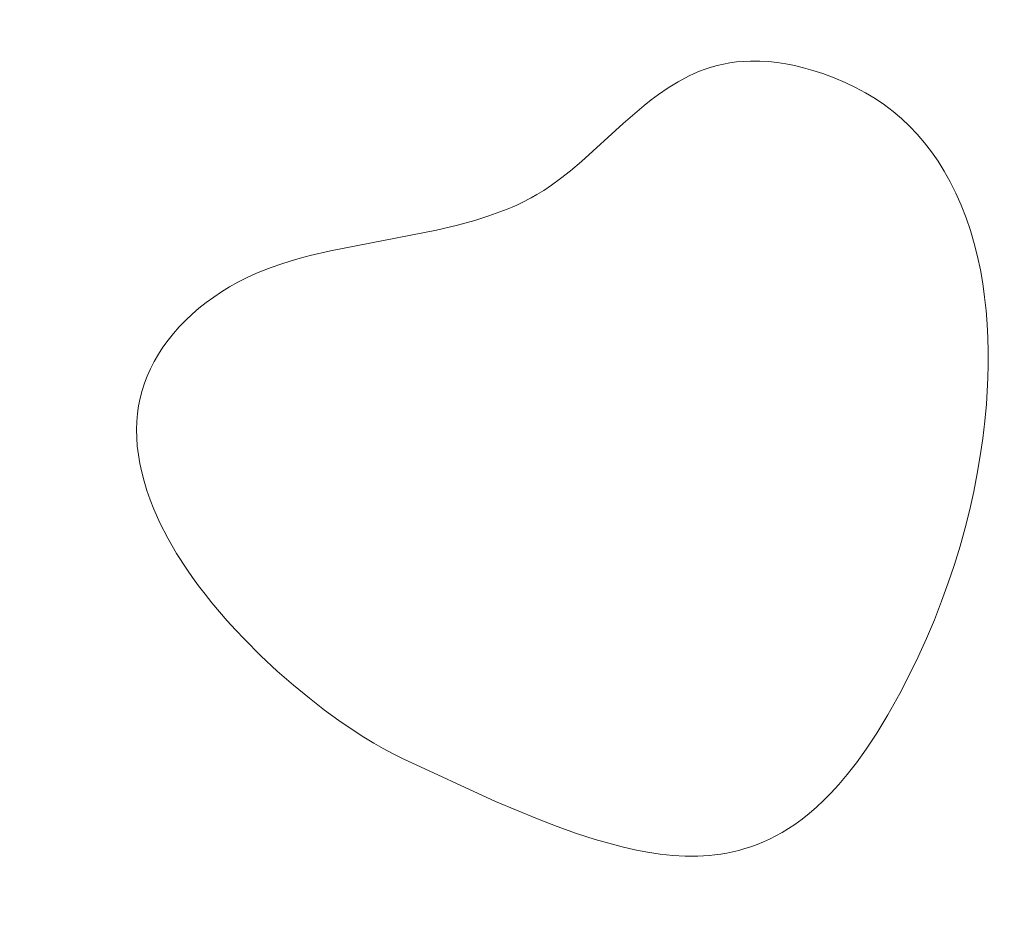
# Model space of a CAD drawing. Header units: millimetres. Extents: x -159 to 180, y -161 to 116.
# Tile 66 of 256: x -127.79 to -118.89, y -52.6 to -44.44. Entities that reach past the tile are written whole.
import ezdxf

# ---------------------------------------------------------------- set-up
doc = ezdxf.new("R2010")
doc.units = ezdxf.units.MM
doc.header["$MEASUREMENT"] = 0
doc.layers.add('Layer 1', color=7, linetype='Continuous')

msp = doc.modelspace()

# ---------------------------------------------------------------- linework, layer by layer
at = {"layer": 'Layer 1', "color": 18, "lineweight": 9}
for points, knots in [([(-158.5852, -104.074), (-158.5852, -104.074), (179.5952, -104.074), (179.5952, -104.074), (179.5952, -104.074), (179.5952, -104.074), (179.5952, 115.719), (179.5952, 115.719), (179.5952, 115.719), (179.5952, 115.719), (-158.5852, 115.719), (-158.5852, 115.719), (-158.5852, 115.719), (-158.5852, 115.719), (-158.5852, -104.074), (-158.5852, -104.074)], [0, 0, 0, 0, 0.2, 0.2, 0.2, 0.2, 0.4, 0.4, 0.4, 0.4, 0.6, 0.6, 0.6, 0.6, 1, 1, 1, 1]), ([(-53.2564, -7.5691), (-53.2564, -7.5691), (-53.2564, 0.2004), (-53.2564, 0.2004), (-53.2564, 0.2004), (-53.2564, 0.2004), (-58.1523, 0.2004), (-58.1523, 0.2004), (-58.1523, 0.2004), (-58.1523, 0.2004), (-58.1523, -2.7996), (-58.1523, -2.7996), (-58.1523, -2.7996), (-58.1523, -2.7996), (-65.8577, -2.7996), (-65.8577, -2.7996), (-65.8577, -2.7996), (-65.8577, -2.7996), (-65.8577, 0.2004), (-65.8577, 0.2004), (-65.8577, 0.2004), (-65.8577, 0.2004), (-73.8173, 0.2004), (-73.8173, 0.2004), (-73.8173, 0.2004), (-73.8173, 0.2004), (-73.8173, -2.7996), (-73.8173, -2.7996), (-73.8173, -2.7996), (-73.8173, -2.7996), (-81.5226, -2.7996), (-81.5226, -2.7996), (-81.5226, -2.7996), (-81.5226, -2.7996), (-81.5226, 0.2004), (-81.5226, 0.2004), (-81.5226, 0.2004), (-81.5226, 0.2004), (-89.4822, 0.2004), (-89.4822, 0.2004), (-89.4822, 0.2004), (-89.4822, 0.2004), (-89.4822, -2.7996), (-89.4822, -2.7996), (-89.4822, -2.7996), (-89.4822, -2.7996), (-97.1875, -2.7996), (-97.1875, -2.7996), (-97.1875, -2.7996), (-97.1875, -2.7996), (-97.1875, 0.2004), (-97.1875, 0.2004), (-97.1875, 0.2004), (-97.1875, 0.2004), (-105.1471, 0.2004), (-105.1471, 0.2004), (-105.1471, 0.2004), (-105.1471, 0.2004), (-105.1471, -2.7996), (-105.1471, -2.7996), (-105.1471, -2.7996), (-105.1471, -2.7996), (-112.8524, -2.7996), (-112.8524, -2.7996), (-112.8524, -2.7996), (-112.8524, -2.7996), (-112.8524, 0.2004), (-112.8524, 0.2004), (-112.8524, 0.2004), (-112.8524, 0.2004), (-120.812, 0.2004), (-120.812, 0.2004), (-120.812, 0.2004), (-120.812, 0.2004), (-120.812, -2.7996), (-120.812, -2.7996), (-120.812, -2.7996), (-120.812, -2.7996), (-128.5173, -2.7996), (-128.5173, -2.7996), (-128.5173, -2.7996), (-128.5173, -2.7996), (-128.5173, 0.2004), (-128.5173, 0.2004), (-128.5173, 0.2004), (-128.5173, 0.2004), (-136.4769, 0.2004), (-136.4769, 0.2004), (-136.4769, 0.2004), (-136.4769, 0.2004), (-136.4769, -2.7996), (-136.4769, -2.7996), (-136.4769, -2.7996), (-136.4769, -2.7996), (-144.1823, -2.7996), (-144.1823, -2.7996), (-144.1823, -2.7996), (-144.1823, -2.7996), (-144.1823, 0.2004), (-144.1823, 0.2004), (-144.1823, 0.2004), (-144.1823, 0.2004), (-152.0784, 0.2004), (-152.0784, 0.2004), (-152.0784, 0.2004), (-152.0784, 0.2004), (-152.0784, -7.6961), (-152.0784, -7.6961), (-152.0784, -7.6961), (-152.0784, -7.6961), (-149.0784, -7.6961), (-149.0784, -7.6961), (-149.0784, -7.6961), (-149.0784, -7.6961), (-149.0784, -15.4011), (-149.0784, -15.4011), (-149.0784, -15.4011), (-149.0784, -15.4011), (-152.0784, -15.4011), (-152.0784, -15.4011), (-152.0784, -15.4011), (-152.0784, -15.4011), (-152.0784, -23.3611), (-152.0784, -23.3611), (-152.0784, -23.3611), (-152.0784, -23.3611), (-149.0784, -23.3611), (-149.0784, -23.3611), (-149.0784, -23.3611), (-149.0784, -23.3611), (-149.0784, -31.0662), (-149.0784, -31.0662), (-149.0784, -31.0662), (-149.0784, -31.0662), (-152.0784, -31.0662), (-152.0784, -31.0662), (-152.0784, -31.0662), (-152.0784, -31.0662), (-152.0784, -39.0261), (-152.0784, -39.0261), (-152.0784, -39.0261), (-152.0784, -39.0261), (-149.0784, -39.0261), (-149.0784, -39.0261), (-149.0784, -39.0261), (-149.0784, -39.0261), (-149.0784, -46.7312), (-149.0784, -46.7312), (-149.0784, -46.7312), (-149.0784, -46.7312), (-152.0784, -46.7312), (-152.0784, -46.7312), (-152.0784, -46.7312), (-152.0784, -46.7312), (-152.0784, -54.6912), (-152.0784, -54.6912), (-152.0784, -54.6912), (-152.0784, -54.6912), (-149.0784, -54.6912), (-149.0784, -54.6912), (-149.0784, -54.6912), (-149.0784, -54.6912), (-149.0784, -62.3963), (-149.0784, -62.3963), (-149.0784, -62.3963), (-149.0784, -62.3963), (-152.0784, -62.3963), (-152.0784, -62.3963), (-152.0784, -62.3963), (-152.0784, -62.3963), (-152.0784, -70.3552), (-152.0784, -70.3552), (-152.0784, -70.3552), (-152.0784, -70.3552), (-149.0784, -70.3552), (-149.0784, -70.3552), (-149.0784, -70.3552), (-149.0784, -70.3552), (-149.0784, -78.0613), (-149.0784, -78.0613), (-149.0784, -78.0613), (-149.0784, -78.0613), (-152.0784, -78.0613), (-152.0784, -78.0613), (-152.0784, -78.0613), (-152.0784, -78.0613), (-152.0784, -86.0203), (-152.0784, -86.0203), (-152.0784, -86.0203), (-152.0784, -86.0203), (-149.0784, -86.0203), (-149.0784, -86.0203), (-149.0784, -86.0203), (-149.0784, -86.0203), (-149.0784, -93.7263), (-149.0784, -93.7263), (-149.0784, -93.7263), (-149.0784, -93.7263), (-152.0784, -93.7263), (-152.0784, -93.7263), (-152.0784, -93.7263), (-152.0784, -93.7263), (-152.0784, -101.6218), (-152.0784, -101.6218), (-152.0784, -101.6218), (-152.0784, -101.6218), (-144.1823, -101.6218), (-144.1823, -101.6218), (-144.1823, -101.6218), (-144.1823, -101.6218), (-144.1823, -98.6218), (-144.1823, -98.6218), (-144.1823, -98.6218), (-144.1823, -98.6218), (-136.4769, -98.6218), (-136.4769, -98.6218), (-136.4769, -98.6218), (-136.4769, -98.6218), (-136.4769, -101.6218), (-136.4769, -101.6218), (-136.4769, -101.6218), (-136.4769, -101.6218), (-128.5173, -101.6218), (-128.5173, -101.6218), (-128.5173, -101.6218), (-128.5173, -101.6218), (-128.5173, -98.6218), (-128.5173, -98.6218), (-128.5173, -98.6218), (-128.5173, -98.6218), (-120.812, -98.6218), (-120.812, -98.6218), (-120.812, -98.6218), (-120.812, -98.6218), (-120.812, -101.6218), (-120.812, -101.6218), (-120.812, -101.6218), (-120.812, -101.6218), (-112.8524, -101.6218), (-112.8524, -101.6218), (-112.8524, -101.6218), (-112.8524, -101.6218), (-112.8524, -98.6218), (-112.8524, -98.6218), (-112.8524, -98.6218), (-112.8524, -98.6218), (-105.1471, -98.6218), (-105.1471, -98.6218), (-105.1471, -98.6218), (-105.1471, -98.6218), (-105.1471, -101.6218), (-105.1471, -101.6218), (-105.1471, -101.6218), (-105.1471, -101.6218), (-97.1875, -101.6218), (-97.1875, -101.6218), (-97.1875, -101.6218), (-97.1875, -101.6218), (-97.1875, -98.6218), (-97.1875, -98.6218), (-97.1875, -98.6218), (-97.1875, -98.6218), (-89.4822, -98.6218), (-89.4822, -98.6218), (-89.4822, -98.6218), (-89.4822, -98.6218), (-89.4822, -101.6218), (-89.4822, -101.6218), (-89.4822, -101.6218), (-89.4822, -101.6218), (-81.5226, -101.6218), (-81.5226, -101.6218), (-81.5226, -101.6218), (-81.5226, -101.6218), (-81.5226, -98.6218), (-81.5226, -98.6218), (-81.5226, -98.6218), (-81.5226, -98.6218), (-73.8173, -98.6218), (-73.8173, -98.6218), (-73.8173, -98.6218), (-73.8173, -98.6218), (-73.8173, -101.6218), (-73.8173, -101.6218), (-73.8173, -101.6218), (-73.8173, -101.6218), (-65.8577, -101.6218), (-65.8577, -101.6218), (-65.8577, -101.6218), (-65.8577, -101.6218), (-65.8577, -98.6218), (-65.8577, -98.6218), (-65.8577, -98.6218), (-65.8577, -98.6218), (-58.1523, -98.6218), (-58.1523, -98.6218), (-58.1523, -98.6218), (-58.1523, -98.6218), (-58.1523, -101.6218), (-58.1523, -101.6218), (-58.1523, -101.6218), (-58.1523, -101.6218), (-53.2564, -101.6218), (-53.2564, -101.6218), (-53.2564, -101.6218), (-53.2564, -101.6218), (-53.2564, -93.8533), (-53.2564, -93.8533), (-53.2564, -93.8533), (-53.2564, -93.8533), (-50.2564, -93.8533), (-50.2564, -93.8533), (-50.2564, -93.8533), (-50.2564, -93.8533), (-50.2564, -85.8933), (-50.2564, -85.8933), (-50.2564, -85.8933), (-50.2564, -85.8933), (-53.2564, -85.8933), (-53.2564, -85.8933), (-53.2564, -85.8933), (-53.2564, -85.8933), (-53.2564, -78.1882), (-53.2564, -78.1882), (-53.2564, -78.1882), (-53.2564, -78.1882), (-50.2564, -78.1882), (-50.2564, -78.1882), (-50.2564, -78.1882), (-50.2564, -78.1882), (-50.2564, -70.2283), (-50.2564, -70.2283), (-50.2564, -70.2283), (-50.2564, -70.2283), (-53.2564, -70.2283), (-53.2564, -70.2283), (-53.2564, -70.2283), (-53.2564, -70.2283), (-53.2564, -62.5232), (-53.2564, -62.5232), (-53.2564, -62.5232), (-53.2564, -62.5232), (-50.2564, -62.5232), (-50.2564, -62.5232), (-50.2564, -62.5232), (-50.2564, -62.5232), (-50.2564, -54.5632), (-50.2564, -54.5632), (-50.2564, -54.5632), (-50.2564, -54.5632), (-53.2564, -54.5632), (-53.2564, -54.5632), (-53.2564, -54.5632), (-53.2564, -54.5632), (-53.2564, -46.8582), (-53.2564, -46.8582), (-53.2564, -46.8582), (-53.2564, -46.8582), (-50.2564, -46.8582), (-50.2564, -46.8582), (-50.2564, -46.8582), (-50.2564, -46.8582), (-50.2564, -38.8982), (-50.2564, -38.8982), (-50.2564, -38.8982), (-50.2564, -38.8982), (-53.2564, -38.8982), (-53.2564, -38.8982), (-53.2564, -38.8982), (-53.2564, -38.8982), (-53.2564, -31.1931), (-53.2564, -31.1931), (-53.2564, -31.1931), (-53.2564, -31.1931), (-50.2564, -31.1931), (-50.2564, -31.1931), (-50.2564, -31.1931), (-50.2564, -31.1931), (-50.2564, -23.2341), (-50.2564, -23.2341), (-50.2564, -23.2341), (-50.2564, -23.2341), (-53.2564, -23.2341), (-53.2564, -23.2341), (-53.2564, -23.2341), (-53.2564, -23.2341), (-53.2564, -15.5281), (-53.2564, -15.5281), (-53.2564, -15.5281), (-53.2564, -15.5281), (-50.2564, -15.5281), (-50.2564, -15.5281), (-50.2564, -15.5281), (-50.2564, -15.5281), (-50.2564, -7.5691), (-50.2564, -7.5691), (-50.2564, -7.5691), (-50.2564, -7.5691), (-53.2564, -7.5691), (-53.2564, -7.5691)], [0, 0, 0, 0, 0.009901, 0.009901, 0.009901, 0.009901, 0.019802, 0.019802, 0.019802, 0.019802, 0.029703, 0.029703, 0.029703, 0.029703, 0.039604, 0.039604, 0.039604, 0.039604, 0.049505, 0.049505, 0.049505, 0.049505, 0.059406, 0.059406, 0.059406, 0.059406, 0.069307, 0.069307, 0.069307, 0.069307, 0.079208, 0.079208, 0.079208, 0.079208, 0.089109, 0.089109, 0.089109, 0.089109, 0.09901, 0.09901, 0.09901, 0.09901, 0.108911, 0.108911, 0.108911, 0.108911, 0.118812, 0.118812, 0.118812, 0.118812, 0.128713, 0.128713, 0.128713, 0.128713, 0.138614, 0.138614, 0.138614, 0.138614, 0.148515, 0.148515, 0.148515, 0.148515, 0.158416, 0.158416, 0.158416, 0.158416, 0.168317, 0.168317, 0.168317, 0.168317, 0.178218, 0.178218, 0.178218, 0.178218, 0.188119, 0.188119, 0.188119, 0.188119, 0.19802, 0.19802, 0.19802, 0.19802, 0.207921, 0.207921, 0.207921, 0.207921, 0.217822, 0.217822, 0.217822, 0.217822, 0.227723, 0.227723, 0.227723, 0.227723, 0.237624, 0.237624, 0.237624, 0.237624, 0.247525, 0.247525, 0.247525, 0.247525, 0.257426, 0.257426, 0.257426, 0.257426, 0.267327, 0.267327, 0.267327, 0.267327, 0.277228, 0.277228, 0.277228, 0.277228, 0.287129, 0.287129, 0.287129, 0.287129, 0.29703, 0.29703, 0.29703, 0.29703, 0.306931, 0.306931, 0.306931, 0.306931, 0.316832, 0.316832, 0.316832, 0.316832, 0.326733, 0.326733, 0.326733, 0.326733, 0.336634, 0.336634, 0.336634, 0.336634, 0.346535, 0.346535, 0.346535, 0.346535, 0.356436, 0.356436, 0.356436, 0.356436, 0.366337, 0.366337, 0.366337, 0.366337, 0.376238, 0.376238, 0.376238, 0.376238, 0.386139, 0.386139, 0.386139, 0.386139, 0.39604, 0.39604, 0.39604, 0.39604, 0.405941, 0.405941, 0.405941, 0.405941, 0.415842, 0.415842, 0.415842, 0.415842, 0.425743, 0.425743, 0.425743, 0.425743, 0.435644, 0.435644, 0.435644, 0.435644, 0.445545, 0.445545, 0.445545, 0.445545, 0.455446, 0.455446, 0.455446, 0.455446, 0.465347, 0.465347, 0.465347, 0.465347, 0.475248, 0.475248, 0.475248, 0.475248, 0.485149, 0.485149, 0.485149, 0.485149, 0.49505, 0.49505, 0.49505, 0.49505, 0.50495, 0.50495, 0.50495, 0.50495, 0.514851, 0.514851, 0.514851, 0.514851, 0.524752, 0.524752, 0.524752, 0.524752, 0.534653, 0.534653, 0.534653, 0.534653, 0.544554, 0.544554, 0.544554, 0.544554, 0.554455, 0.554455, 0.554455, 0.554455, 0.564356, 0.564356, 0.564356, 0.564356, 0.574257, 0.574257, 0.574257, 0.574257, 0.584158, 0.584158, 0.584158, 0.584158, 0.594059, 0.594059, 0.594059, 0.594059, 0.60396, 0.60396, 0.60396, 0.60396, 0.613861, 0.613861, 0.613861, 0.613861, 0.623762, 0.623762, 0.623762, 0.623762, 0.633663, 0.633663, 0.633663, 0.633663, 0.643564, 0.643564, 0.643564, 0.643564, 0.653465, 0.653465, 0.653465, 0.653465, 0.663366, 0.663366, 0.663366, 0.663366, 0.673267, 0.673267, 0.673267, 0.673267, 0.683168, 0.683168, 0.683168, 0.683168, 0.693069, 0.693069, 0.693069, 0.693069, 0.70297, 0.70297, 0.70297, 0.70297, 0.712871, 0.712871, 0.712871, 0.712871, 0.722772, 0.722772, 0.722772, 0.722772, 0.732673, 0.732673, 0.732673, 0.732673, 0.742574, 0.742574, 0.742574, 0.742574, 0.752475, 0.752475, 0.752475, 0.752475, 0.762376, 0.762376, 0.762376, 0.762376, 0.772277, 0.772277, 0.772277, 0.772277, 0.782178, 0.782178, 0.782178, 0.782178, 0.792079, 0.792079, 0.792079, 0.792079, 0.80198, 0.80198, 0.80198, 0.80198, 0.811881, 0.811881, 0.811881, 0.811881, 0.821782, 0.821782, 0.821782, 0.821782, 0.831683, 0.831683, 0.831683, 0.831683, 0.841584, 0.841584, 0.841584, 0.841584, 0.851485, 0.851485, 0.851485, 0.851485, 0.861386, 0.861386, 0.861386, 0.861386, 0.871287, 0.871287, 0.871287, 0.871287, 0.881188, 0.881188, 0.881188, 0.881188, 0.891089, 0.891089, 0.891089, 0.891089, 0.90099, 0.90099, 0.90099, 0.90099, 0.910891, 0.910891, 0.910891, 0.910891, 0.920792, 0.920792, 0.920792, 0.920792, 0.930693, 0.930693, 0.930693, 0.930693, 0.940594, 0.940594, 0.940594, 0.940594, 0.950495, 0.950495, 0.950495, 0.950495, 0.960396, 0.960396, 0.960396, 0.960396, 0.970297, 0.970297, 0.970297, 0.970297, 0.980198, 0.980198, 0.980198, 0.980198, 1, 1, 1, 1]), ([(-120.527, -44.9226), (-120.527, -44.9226), (-120.4246, -44.9617), (-120.4246, -44.9617), (-120.4246, -44.9617), (-120.4246, -44.9617), (-120.3263, -45.004), (-120.3263, -45.004), (-120.3263, -45.004), (-120.3263, -45.004), (-120.232, -45.0496), (-120.232, -45.0496), (-120.232, -45.0496), (-120.232, -45.0496), (-120.1414, -45.0987), (-120.1414, -45.0987), (-120.1414, -45.0987), (-120.1414, -45.0987), (-120.0547, -45.1513), (-120.0547, -45.1513), (-120.0547, -45.1513), (-120.0547, -45.1513), (-119.9717, -45.2077), (-119.9717, -45.2077), (-119.9717, -45.2077), (-119.9717, -45.2077), (-119.8922, -45.2679), (-119.8922, -45.2679), (-119.8922, -45.2679), (-119.8922, -45.2679), (-119.8163, -45.3321), (-119.8163, -45.3321), (-119.8163, -45.3321), (-119.8163, -45.3321), (-119.7437, -45.4005), (-119.7437, -45.4005), (-119.7437, -45.4005), (-119.7437, -45.4005), (-119.6746, -45.4731), (-119.6746, -45.4731), (-119.6746, -45.4731), (-119.6746, -45.4731), (-119.6087, -45.5501), (-119.6087, -45.5501), (-119.6087, -45.5501), (-119.6087, -45.5501), (-119.5459, -45.6316), (-119.5459, -45.6316), (-119.5459, -45.6316), (-119.5459, -45.6316), (-119.4863, -45.7178), (-119.4863, -45.7178), (-119.4863, -45.7178), (-119.4863, -45.7178), (-119.4296, -45.8087), (-119.4296, -45.8087), (-119.4296, -45.8087), (-119.4296, -45.8087), (-119.3759, -45.9046), (-119.3759, -45.9046), (-119.3759, -45.9046), (-119.3759, -45.9046), (-119.325, -46.0056), (-119.325, -46.0056), (-119.325, -46.0056), (-119.325, -46.0056), (-119.2758, -46.1157), (-119.2758, -46.1157), (-119.2758, -46.1157), (-119.2758, -46.1157), (-119.2317, -46.2285), (-119.2317, -46.2285), (-119.2317, -46.2285), (-119.2317, -46.2285), (-119.1927, -46.3439), (-119.1927, -46.3439), (-119.1927, -46.3439), (-119.1927, -46.3439), (-119.1584, -46.4614), (-119.1584, -46.4614), (-119.1584, -46.4614), (-119.1584, -46.4614), (-119.1287, -46.5807), (-119.1287, -46.5807), (-119.1287, -46.5807), (-119.1287, -46.5807), (-119.1034, -46.7015), (-119.1034, -46.7015), (-119.1034, -46.7015), (-119.1034, -46.7015), (-119.0822, -46.8235), (-119.0822, -46.8235), (-119.0822, -46.8235), (-119.0822, -46.8235), (-119.0651, -46.9462), (-119.0651, -46.9462), (-119.0651, -46.9462), (-119.0651, -46.9462), (-119.0518, -47.0694), (-119.0518, -47.0694), (-119.0518, -47.0694), (-119.0518, -47.0694), (-119.0422, -47.1927), (-119.0422, -47.1927), (-119.0422, -47.1927), (-119.0422, -47.1927), (-119.0359, -47.3158), (-119.0359, -47.3158), (-119.0359, -47.3158), (-119.0359, -47.3158), (-119.0329, -47.4383), (-119.0329, -47.4383), (-119.0329, -47.4383), (-119.0329, -47.4383), (-119.0329, -47.5599), (-119.0329, -47.5599), (-119.0329, -47.5599), (-119.0329, -47.5599), (-119.0357, -47.6802), (-119.0357, -47.6802), (-119.0357, -47.6802), (-119.0357, -47.6802), (-119.0412, -47.799), (-119.0412, -47.799), (-119.0412, -47.799), (-119.0412, -47.799), (-119.0491, -47.9158), (-119.0491, -47.9158), (-119.0491, -47.9158), (-119.0491, -47.9158), (-119.0632, -48.0697), (-119.0632, -48.0697), (-119.0632, -48.0697), (-119.0632, -48.0697), (-119.0816, -48.2259), (-119.0816, -48.2259), (-119.0816, -48.2259), (-119.0816, -48.2259), (-119.1044, -48.3842), (-119.1044, -48.3842), (-119.1044, -48.3842), (-119.1044, -48.3842), (-119.1317, -48.5444), (-119.1317, -48.5444), (-119.1317, -48.5444), (-119.1317, -48.5444), (-119.1635, -48.7062), (-119.1635, -48.7062), (-119.1635, -48.7062), (-119.1635, -48.7062), (-119.2, -48.8695), (-119.2, -48.8695), (-119.2, -48.8695), (-119.2, -48.8695), (-119.2411, -49.0341), (-119.2411, -49.0341), (-119.2411, -49.0341), (-119.2411, -49.0341), (-119.2869, -49.1997), (-119.2869, -49.1997), (-119.2869, -49.1997), (-119.2869, -49.1997), (-119.3376, -49.366), (-119.3376, -49.366), (-119.3376, -49.366), (-119.3376, -49.366), (-119.3932, -49.533), (-119.3932, -49.533), (-119.3932, -49.533), (-119.3932, -49.533), (-119.4537, -49.7003), (-119.4537, -49.7003), (-119.4537, -49.7003), (-119.4537, -49.7003), (-119.5192, -49.8678), (-119.5192, -49.8678), (-119.5192, -49.8678), (-119.5192, -49.8678), (-119.5899, -50.0352), (-119.5899, -50.0352), (-119.5899, -50.0352), (-119.5899, -50.0352), (-119.6657, -50.2024), (-119.6657, -50.2024), (-119.6657, -50.2024), (-119.6657, -50.2024), (-119.7468, -50.369), (-119.7468, -50.369), (-119.7468, -50.369), (-119.7468, -50.369), (-119.8332, -50.5349), (-119.8332, -50.5349), (-119.8332, -50.5349), (-119.8332, -50.5349), (-119.9403, -50.7265), (-119.9403, -50.7265), (-119.9403, -50.7265), (-119.9403, -50.7265), (-120.0411, -50.8934), (-120.0411, -50.8934), (-120.0411, -50.8934), (-120.0411, -50.8934), (-120.1359, -51.0377), (-120.1359, -51.0377), (-120.1359, -51.0377), (-120.1359, -51.0377), (-120.2247, -51.1619), (-120.2247, -51.1619), (-120.2247, -51.1619), (-120.2247, -51.1619), (-120.3076, -51.2682), (-120.3076, -51.2682), (-120.3076, -51.2682), (-120.3076, -51.2682), (-120.3848, -51.359), (-120.3848, -51.359), (-120.3848, -51.359), (-120.3848, -51.359), (-120.4563, -51.4366), (-120.4563, -51.4366), (-120.4563, -51.4366), (-120.4563, -51.4366), (-120.5223, -51.5032), (-120.5223, -51.5032), (-120.5223, -51.5032), (-120.5223, -51.5032), (-120.5867, -51.5637), (-120.5867, -51.5637), (-120.5867, -51.5637), (-120.5867, -51.5637), (-120.6509, -51.6193), (-120.6509, -51.6193), (-120.6509, -51.6193), (-120.6509, -51.6193), (-120.7159, -51.671), (-120.7159, -51.671), (-120.7159, -51.671), (-120.7159, -51.671), (-120.7828, -51.7195), (-120.7828, -51.7195), (-120.7828, -51.7195), (-120.7828, -51.7195), (-120.8397, -51.7573), (-120.8397, -51.7573), (-120.8397, -51.7573), (-120.8397, -51.7573), (-120.8966, -51.7919), (-120.8966, -51.7919), (-120.8966, -51.7919), (-120.8966, -51.7919), (-120.9534, -51.8234), (-120.9534, -51.8234), (-120.9534, -51.8234), (-120.9534, -51.8234), (-121.01, -51.8519), (-121.01, -51.8519), (-121.01, -51.8519), (-121.01, -51.8519), (-121.0665, -51.8776), (-121.0665, -51.8776), (-121.0665, -51.8776), (-121.0665, -51.8776), (-121.1226, -51.9005), (-121.1226, -51.9005), (-121.1226, -51.9005), (-121.1226, -51.9005), (-121.1785, -51.9207), (-121.1785, -51.9207), (-121.1785, -51.9207), (-121.1785, -51.9207), (-121.234, -51.9385), (-121.234, -51.9385), (-121.234, -51.9385), (-121.234, -51.9385), (-121.2891, -51.9539), (-121.2891, -51.9539), (-121.2891, -51.9539), (-121.2891, -51.9539), (-121.3437, -51.967), (-121.3437, -51.967), (-121.3437, -51.967), (-121.3437, -51.967), (-121.3977, -51.978), (-121.3977, -51.978), (-121.3977, -51.978), (-121.3977, -51.978), (-121.4512, -51.9869), (-121.4512, -51.9869), (-121.4512, -51.9869), (-121.4512, -51.9869), (-121.5041, -51.994), (-121.5041, -51.994), (-121.5041, -51.994), (-121.5041, -51.994), (-121.5563, -51.9993), (-121.5563, -51.9993), (-121.5563, -51.9993), (-121.5563, -51.9993), (-121.6583, -52.0051), (-121.6583, -52.0051), (-121.6583, -52.0051), (-121.6583, -52.0051), (-121.7156, -52.006), (-121.7156, -52.006), (-121.7156, -52.006), (-121.7156, -52.006), (-121.7726, -52.0052), (-121.7726, -52.0052), (-121.7726, -52.0052), (-121.7726, -52.0052), (-121.886, -51.9992), (-121.886, -51.9992), (-121.886, -51.9992), (-121.886, -51.9992), (-121.9993, -51.9874), (-121.9993, -51.9874), (-121.9993, -51.9874), (-121.9993, -51.9874), (-122.1132, -51.9703), (-122.1132, -51.9703), (-122.1132, -51.9703), (-122.1132, -51.9703), (-122.2282, -51.9481), (-122.2282, -51.9481), (-122.2282, -51.9481), (-122.2282, -51.9481), (-122.3451, -51.9213), (-122.3451, -51.9213), (-122.3451, -51.9213), (-122.3451, -51.9213), (-122.4645, -51.8902), (-122.4645, -51.8902), (-122.4645, -51.8902), (-122.4645, -51.8902), (-122.5872, -51.8552), (-122.5872, -51.8552), (-122.5872, -51.8552), (-122.5872, -51.8552), (-122.7561, -51.8015), (-122.7561, -51.8015), (-122.7561, -51.8015), (-122.7561, -51.8015), (-122.9305, -51.739), (-122.9305, -51.739), (-122.9305, -51.739), (-122.9305, -51.739), (-123.1107, -51.6697), (-123.1107, -51.6697), (-123.1107, -51.6697), (-123.1107, -51.6697), (-123.4893, -51.5115), (-123.4893, -51.5115), (-123.4893, -51.5115), (-123.4893, -51.5115), (-124.3258, -51.1257), (-124.3258, -51.1257), (-124.3258, -51.1257), (-124.3258, -51.1257), (-124.4203, -51.0778), (-124.4203, -51.0778), (-124.4203, -51.0778), (-124.4203, -51.0778), (-124.5067, -51.0312), (-124.5067, -51.0312), (-124.5067, -51.0312), (-124.5067, -51.0312), (-124.5911, -50.9827), (-124.5911, -50.9827), (-124.5911, -50.9827), (-124.5911, -50.9827), (-124.6797, -50.929), (-124.6797, -50.929), (-124.6797, -50.929), (-124.6797, -50.929), (-124.7872, -50.8598), (-124.7872, -50.8598), (-124.7872, -50.8598), (-124.7872, -50.8598), (-124.9067, -50.778), (-124.9067, -50.778), (-124.9067, -50.778), (-124.9067, -50.778), (-125.0361, -50.6838), (-125.0361, -50.6838), (-125.0361, -50.6838), (-125.0361, -50.6838), (-125.1734, -50.5778), (-125.1734, -50.5778), (-125.1734, -50.5778), (-125.1734, -50.5778), (-125.3166, -50.4604), (-125.3166, -50.4604), (-125.3166, -50.4604), (-125.3166, -50.4604), (-125.4637, -50.3319), (-125.4637, -50.3319), (-125.4637, -50.3319), (-125.4637, -50.3319), (-125.6127, -50.1929), (-125.6127, -50.1929), (-125.6127, -50.1929), (-125.6127, -50.1929), (-125.7614, -50.0437), (-125.7614, -50.0437), (-125.7614, -50.0437), (-125.7614, -50.0437), (-125.8413, -49.9589), (-125.8413, -49.9589), (-125.8413, -49.9589), (-125.8413, -49.9589), (-125.9167, -49.8758), (-125.9167, -49.8758), (-125.9167, -49.8758), (-125.9167, -49.8758), (-125.9877, -49.7943), (-125.9877, -49.7943), (-125.9877, -49.7943), (-125.9877, -49.7943), (-126.0545, -49.7143), (-126.0545, -49.7143), (-126.0545, -49.7143), (-126.0545, -49.7143), (-126.1172, -49.6359), (-126.1172, -49.6359), (-126.1172, -49.6359), (-126.1172, -49.6359), (-126.176, -49.559), (-126.176, -49.559), (-126.176, -49.559), (-126.176, -49.559), (-126.2309, -49.4836), (-126.2309, -49.4836), (-126.2309, -49.4836), (-126.2309, -49.4836), (-126.2822, -49.4097), (-126.2822, -49.4097), (-126.2822, -49.4097), (-126.2822, -49.4097), (-126.3745, -49.2661), (-126.3745, -49.2661), (-126.3745, -49.2661), (-126.3745, -49.2661), (-126.454, -49.1279), (-126.454, -49.1279), (-126.454, -49.1279), (-126.454, -49.1279), (-126.5218, -48.9949), (-126.5218, -48.9949), (-126.5218, -48.9949), (-126.5218, -48.9949), (-126.5791, -48.867), (-126.5791, -48.867), (-126.5791, -48.867), (-126.5791, -48.867), (-126.6131, -48.7812), (-126.6131, -48.7812), (-126.6131, -48.7812), (-126.6131, -48.7812), (-126.6428, -48.6968), (-126.6428, -48.6968), (-126.6428, -48.6968), (-126.6428, -48.6968), (-126.6684, -48.6138), (-126.6684, -48.6138), (-126.6684, -48.6138), (-126.6684, -48.6138), (-126.6898, -48.5322), (-126.6898, -48.5322), (-126.6898, -48.5322), (-126.6898, -48.5322), (-126.7072, -48.452), (-126.7072, -48.452), (-126.7072, -48.452), (-126.7072, -48.452), (-126.7205, -48.3731), (-126.7205, -48.3731), (-126.7205, -48.3731), (-126.7205, -48.3731), (-126.7298, -48.2957), (-126.7298, -48.2957), (-126.7298, -48.2957), (-126.7298, -48.2957), (-126.7352, -48.2197), (-126.7352, -48.2197), (-126.7352, -48.2197), (-126.7352, -48.2197), (-126.7366, -48.145), (-126.7366, -48.145), (-126.7366, -48.145), (-126.7366, -48.145), (-126.7343, -48.0718), (-126.7343, -48.0718), (-126.7343, -48.0718), (-126.7343, -48.0718), (-126.7281, -48.0001), (-126.7281, -48.0001), (-126.7281, -48.0001), (-126.7281, -48.0001), (-126.7182, -47.9297), (-126.7182, -47.9297), (-126.7182, -47.9297), (-126.7182, -47.9297), (-126.7046, -47.8608), (-126.7046, -47.8608), (-126.7046, -47.8608), (-126.7046, -47.8608), (-126.6873, -47.7934), (-126.6873, -47.7934), (-126.6873, -47.7934), (-126.6873, -47.7934), (-126.6664, -47.7274), (-126.6664, -47.7274), (-126.6664, -47.7274), (-126.6664, -47.7274), (-126.6419, -47.6629), (-126.6419, -47.6629), (-126.6419, -47.6629), (-126.6419, -47.6629), (-126.6119, -47.5954), (-126.6119, -47.5954), (-126.6119, -47.5954), (-126.6119, -47.5954), (-126.5778, -47.529), (-126.5778, -47.529), (-126.5778, -47.529), (-126.5778, -47.529), (-126.5397, -47.4636), (-126.5397, -47.4636), (-126.5397, -47.4636), (-126.5397, -47.4636), (-126.4977, -47.3995), (-126.4977, -47.3995), (-126.4977, -47.3995), (-126.4977, -47.3995), (-126.4521, -47.3368), (-126.4521, -47.3368), (-126.4521, -47.3368), (-126.4521, -47.3368), (-126.4028, -47.2755), (-126.4028, -47.2755), (-126.4028, -47.2755), (-126.4028, -47.2755), (-126.3501, -47.2159), (-126.3501, -47.2159), (-126.3501, -47.2159), (-126.3501, -47.2159), (-126.294, -47.158), (-126.294, -47.158), (-126.294, -47.158), (-126.294, -47.158), (-126.2347, -47.102), (-126.2347, -47.102), (-126.2347, -47.102), (-126.2347, -47.102), (-126.1724, -47.048), (-126.1724, -47.048), (-126.1724, -47.048), (-126.1724, -47.048), (-126.1071, -46.9961), (-126.1071, -46.9961), (-126.1071, -46.9961), (-126.1071, -46.9961), (-126.039, -46.9466), (-126.039, -46.9466), (-126.039, -46.9466), (-126.039, -46.9466), (-125.9683, -46.8994), (-125.9683, -46.8994), (-125.9683, -46.8994), (-125.9683, -46.8994), (-125.8949, -46.8548), (-125.8949, -46.8548), (-125.8949, -46.8548), (-125.8949, -46.8548), (-125.8192, -46.8128), (-125.8192, -46.8128), (-125.8192, -46.8128), (-125.8192, -46.8128), (-125.7412, -46.7737), (-125.7412, -46.7737), (-125.7412, -46.7737), (-125.7412, -46.7737), (-125.658, -46.7336), (-125.658, -46.7336), (-125.658, -46.7336), (-125.658, -46.7336), (-125.6076, -46.7127), (-125.6076, -46.7127), (-125.6076, -46.7127), (-125.6076, -46.7127), (-125.5181, -46.6785), (-125.5181, -46.6785), (-125.5181, -46.6785), (-125.5181, -46.6785), (-125.4327, -46.6482), (-125.4327, -46.6482), (-125.4327, -46.6482), (-125.4327, -46.6482), (-125.3457, -46.6209), (-125.3457, -46.6209), (-125.3457, -46.6209), (-125.3457, -46.6209), (-125.2568, -46.5955), (-125.2568, -46.5955), (-125.2568, -46.5955), (-125.2568, -46.5955), (-125.1664, -46.5711), (-125.1664, -46.5711), (-125.1664, -46.5711), (-125.1664, -46.5711), (-124.9816, -46.5281), (-124.9816, -46.5281), (-124.9816, -46.5281), (-124.9816, -46.5281), (-124.0232, -46.3416), (-124.0232, -46.3416), (-124.0232, -46.3416), (-124.0232, -46.3416), (-123.8342, -46.2966), (-123.8342, -46.2966), (-123.8342, -46.2966), (-123.8342, -46.2966), (-123.676, -46.2534), (-123.676, -46.2534), (-123.676, -46.2534), (-123.676, -46.2534), (-123.5495, -46.2121), (-123.5495, -46.2121), (-123.5495, -46.2121), (-123.5495, -46.2121), (-123.3828, -46.1502), (-123.3828, -46.1502), (-123.3828, -46.1502), (-123.3828, -46.1502), (-123.34, -46.1326), (-123.34, -46.1326), (-123.34, -46.1326), (-123.34, -46.1326), (-123.2975, -46.114), (-123.2975, -46.114), (-123.2975, -46.114), (-123.2975, -46.114), (-123.2556, -46.0935), (-123.2556, -46.0935), (-123.2556, -46.0935), (-123.2556, -46.0935), (-123.1683, -46.0496), (-123.1683, -46.0496), (-123.1683, -46.0496), (-123.1683, -46.0496), (-123.1146, -46.0191), (-123.1146, -46.0191), (-123.1146, -46.0191), (-123.1146, -46.0191), (-123.053, -45.9809), (-123.053, -45.9809), (-123.053, -45.9809), (-123.053, -45.9809), (-122.9827, -45.9334), (-122.9827, -45.9334), (-122.9827, -45.9334), (-122.9827, -45.9334), (-122.9028, -45.875), (-122.9028, -45.875), (-122.9028, -45.875), (-122.9028, -45.875), (-122.8125, -45.8042), (-122.8125, -45.8042), (-122.8125, -45.8042), (-122.8125, -45.8042), (-122.7108, -45.7195), (-122.7108, -45.7195), (-122.7108, -45.7195), (-122.7108, -45.7195), (-122.3346, -45.3767), (-122.3346, -45.3767), (-122.3346, -45.3767), (-122.3346, -45.3767), (-122.2092, -45.2664), (-122.2092, -45.2664), (-122.2092, -45.2664), (-122.2092, -45.2664), (-122.1456, -45.2136), (-122.1456, -45.2136), (-122.1456, -45.2136), (-122.1456, -45.2136), (-122.0812, -45.1629), (-122.0812, -45.1629), (-122.0812, -45.1629), (-122.0812, -45.1629), (-122.0156, -45.113), (-122.0156, -45.113), (-122.0156, -45.113), (-122.0156, -45.113), (-121.9274, -45.0534), (-121.9274, -45.0534), (-121.9274, -45.0534), (-121.9274, -45.0534), (-121.8366, -44.9979), (-121.8366, -44.9979), (-121.8366, -44.9979), (-121.8366, -44.9979), (-121.7423, -44.9475), (-121.7423, -44.9475), (-121.7423, -44.9475), (-121.7423, -44.9475), (-121.6935, -44.9246), (-121.6935, -44.9246), (-121.6935, -44.9246), (-121.6935, -44.9246), (-121.6434, -44.9034), (-121.6434, -44.9034), (-121.6434, -44.9034), (-121.6434, -44.9034), (-121.592, -44.884), (-121.592, -44.884), (-121.592, -44.884), (-121.592, -44.884), (-121.5391, -44.8665), (-121.5391, -44.8665), (-121.5391, -44.8665), (-121.5391, -44.8665), (-121.4845, -44.8512), (-121.4845, -44.8512), (-121.4845, -44.8512), (-121.4845, -44.8512), (-121.4283, -44.8381), (-121.4283, -44.8381), (-121.4283, -44.8381), (-121.4283, -44.8381), (-121.3702, -44.8274), (-121.3702, -44.8274), (-121.3702, -44.8274), (-121.3702, -44.8274), (-121.3102, -44.8192), (-121.3102, -44.8192), (-121.3102, -44.8192), (-121.3102, -44.8192), (-121.2481, -44.8136), (-121.2481, -44.8136), (-121.2481, -44.8136), (-121.2481, -44.8136), (-121.1838, -44.8108), (-121.1838, -44.8108), (-121.1838, -44.8108), (-121.1838, -44.8108), (-121.0993, -44.811), (-121.0993, -44.811), (-121.0993, -44.811), (-121.0993, -44.811), (-121.0186, -44.8151), (-121.0186, -44.8151), (-121.0186, -44.8151), (-121.0186, -44.8151), (-120.9402, -44.8232), (-120.9402, -44.8232), (-120.9402, -44.8232), (-120.9402, -44.8232), (-120.8625, -44.8353), (-120.8625, -44.8353), (-120.8625, -44.8353), (-120.8625, -44.8353), (-120.7839, -44.8513), (-120.7839, -44.8513), (-120.7839, -44.8513), (-120.7839, -44.8513), (-120.7028, -44.8712), (-120.7028, -44.8712), (-120.7028, -44.8712), (-120.7028, -44.8712), (-120.6177, -44.895), (-120.6177, -44.895), (-120.6177, -44.895), (-120.6177, -44.895), (-120.527, -44.9226), (-120.527, -44.9226)], [0, 0, 0, 0, 0.005128, 0.005128, 0.005128, 0.005128, 0.010256, 0.010256, 0.010256, 0.010256, 0.015385, 0.015385, 0.015385, 0.015385, 0.020513, 0.020513, 0.020513, 0.020513, 0.025641, 0.025641, 0.025641, 0.025641, 0.030769, 0.030769, 0.030769, 0.030769, 0.035897, 0.035897, 0.035897, 0.035897, 0.041026, 0.041026, 0.041026, 0.041026, 0.046154, 0.046154, 0.046154, 0.046154, 0.051282, 0.051282, 0.051282, 0.051282, 0.05641, 0.05641, 0.05641, 0.05641, 0.061538, 0.061538, 0.061538, 0.061538, 0.066667, 0.066667, 0.066667, 0.066667, 0.071795, 0.071795, 0.071795, 0.071795, 0.076923, 0.076923, 0.076923, 0.076923, 0.082051, 0.082051, 0.082051, 0.082051, 0.087179, 0.087179, 0.087179, 0.087179, 0.092308, 0.092308, 0.092308, 0.092308, 0.097436, 0.097436, 0.097436, 0.097436, 0.102564, 0.102564, 0.102564, 0.102564, 0.107692, 0.107692, 0.107692, 0.107692, 0.112821, 0.112821, 0.112821, 0.112821, 0.117949, 0.117949, 0.117949, 0.117949, 0.123077, 0.123077, 0.123077, 0.123077, 0.128205, 0.128205, 0.128205, 0.128205, 0.133333, 0.133333, 0.133333, 0.133333, 0.138462, 0.138462, 0.138462, 0.138462, 0.14359, 0.14359, 0.14359, 0.14359, 0.148718, 0.148718, 0.148718, 0.148718, 0.153846, 0.153846, 0.153846, 0.153846, 0.158974, 0.158974, 0.158974, 0.158974, 0.164103, 0.164103, 0.164103, 0.164103, 0.169231, 0.169231, 0.169231, 0.169231, 0.174359, 0.174359, 0.174359, 0.174359, 0.179487, 0.179487, 0.179487, 0.179487, 0.184615, 0.184615, 0.184615, 0.184615, 0.189744, 0.189744, 0.189744, 0.189744, 0.194872, 0.194872, 0.194872, 0.194872, 0.2, 0.2, 0.2, 0.2, 0.205128, 0.205128, 0.205128, 0.205128, 0.210256, 0.210256, 0.210256, 0.210256, 0.215385, 0.215385, 0.215385, 0.215385, 0.220513, 0.220513, 0.220513, 0.220513, 0.225641, 0.225641, 0.225641, 0.225641, 0.230769, 0.230769, 0.230769, 0.230769, 0.235897, 0.235897, 0.235897, 0.235897, 0.241026, 0.241026, 0.241026, 0.241026, 0.246154, 0.246154, 0.246154, 0.246154, 0.251282, 0.251282, 0.251282, 0.251282, 0.25641, 0.25641, 0.25641, 0.25641, 0.261538, 0.261538, 0.261538, 0.261538, 0.266667, 0.266667, 0.266667, 0.266667, 0.271795, 0.271795, 0.271795, 0.271795, 0.276923, 0.276923, 0.276923, 0.276923, 0.282051, 0.282051, 0.282051, 0.282051, 0.287179, 0.287179, 0.287179, 0.287179, 0.292308, 0.292308, 0.292308, 0.292308, 0.297436, 0.297436, 0.297436, 0.297436, 0.302564, 0.302564, 0.302564, 0.302564, 0.307692, 0.307692, 0.307692, 0.307692, 0.312821, 0.312821, 0.312821, 0.312821, 0.317949, 0.317949, 0.317949, 0.317949, 0.323077, 0.323077, 0.323077, 0.323077, 0.328205, 0.328205, 0.328205, 0.328205, 0.333333, 0.333333, 0.333333, 0.333333, 0.338462, 0.338462, 0.338462, 0.338462, 0.34359, 0.34359, 0.34359, 0.34359, 0.348718, 0.348718, 0.348718, 0.348718, 0.353846, 0.353846, 0.353846, 0.353846, 0.358974, 0.358974, 0.358974, 0.358974, 0.364103, 0.364103, 0.364103, 0.364103, 0.369231, 0.369231, 0.369231, 0.369231, 0.374359, 0.374359, 0.374359, 0.374359, 0.379487, 0.379487, 0.379487, 0.379487, 0.384615, 0.384615, 0.384615, 0.384615, 0.389744, 0.389744, 0.389744, 0.389744, 0.394872, 0.394872, 0.394872, 0.394872, 0.4, 0.4, 0.4, 0.4, 0.405128, 0.405128, 0.405128, 0.405128, 0.410256, 0.410256, 0.410256, 0.410256, 0.415385, 0.415385, 0.415385, 0.415385, 0.420513, 0.420513, 0.420513, 0.420513, 0.425641, 0.425641, 0.425641, 0.425641, 0.430769, 0.430769, 0.430769, 0.430769, 0.435897, 0.435897, 0.435897, 0.435897, 0.441026, 0.441026, 0.441026, 0.441026, 0.446154, 0.446154, 0.446154, 0.446154, 0.451282, 0.451282, 0.451282, 0.451282, 0.45641, 0.45641, 0.45641, 0.45641, 0.461538, 0.461538, 0.461538, 0.461538, 0.466667, 0.466667, 0.466667, 0.466667, 0.471795, 0.471795, 0.471795, 0.471795, 0.476923, 0.476923, 0.476923, 0.476923, 0.482051, 0.482051, 0.482051, 0.482051, 0.487179, 0.487179, 0.487179, 0.487179, 0.492308, 0.492308, 0.492308, 0.492308, 0.497436, 0.497436, 0.497436, 0.497436, 0.502564, 0.502564, 0.502564, 0.502564, 0.507692, 0.507692, 0.507692, 0.507692, 0.512821, 0.512821, 0.512821, 0.512821, 0.517949, 0.517949, 0.517949, 0.517949, 0.523077, 0.523077, 0.523077, 0.523077, 0.528205, 0.528205, 0.528205, 0.528205, 0.533333, 0.533333, 0.533333, 0.533333, 0.538462, 0.538462, 0.538462, 0.538462, 0.54359, 0.54359, 0.54359, 0.54359, 0.548718, 0.548718, 0.548718, 0.548718, 0.553846, 0.553846, 0.553846, 0.553846, 0.558974, 0.558974, 0.558974, 0.558974, 0.564103, 0.564103, 0.564103, 0.564103, 0.569231, 0.569231, 0.569231, 0.569231, 0.574359, 0.574359, 0.574359, 0.574359, 0.579487, 0.579487, 0.579487, 0.579487, 0.584615, 0.584615, 0.584615, 0.584615, 0.589744, 0.589744, 0.589744, 0.589744, 0.594872, 0.594872, 0.594872, 0.594872, 0.6, 0.6, 0.6, 0.6, 0.605128, 0.605128, 0.605128, 0.605128, 0.610256, 0.610256, 0.610256, 0.610256, 0.615385, 0.615385, 0.615385, 0.615385, 0.620513, 0.620513, 0.620513, 0.620513, 0.625641, 0.625641, 0.625641, 0.625641, 0.630769, 0.630769, 0.630769, 0.630769, 0.635897, 0.635897, 0.635897, 0.635897, 0.641026, 0.641026, 0.641026, 0.641026, 0.646154, 0.646154, 0.646154, 0.646154, 0.651282, 0.651282, 0.651282, 0.651282, 0.65641, 0.65641, 0.65641, 0.65641, 0.661538, 0.661538, 0.661538, 0.661538, 0.666667, 0.666667, 0.666667, 0.666667, 0.671795, 0.671795, 0.671795, 0.671795, 0.676923, 0.676923, 0.676923, 0.676923, 0.682051, 0.682051, 0.682051, 0.682051, 0.687179, 0.687179, 0.687179, 0.687179, 0.692308, 0.692308, 0.692308, 0.692308, 0.697436, 0.697436, 0.697436, 0.697436, 0.702564, 0.702564, 0.702564, 0.702564, 0.707692, 0.707692, 0.707692, 0.707692, 0.712821, 0.712821, 0.712821, 0.712821, 0.717949, 0.717949, 0.717949, 0.717949, 0.723077, 0.723077, 0.723077, 0.723077, 0.728205, 0.728205, 0.728205, 0.728205, 0.733333, 0.733333, 0.733333, 0.733333, 0.738462, 0.738462, 0.738462, 0.738462, 0.74359, 0.74359, 0.74359, 0.74359, 0.748718, 0.748718, 0.748718, 0.748718, 0.753846, 0.753846, 0.753846, 0.753846, 0.758974, 0.758974, 0.758974, 0.758974, 0.764103, 0.764103, 0.764103, 0.764103, 0.769231, 0.769231, 0.769231, 0.769231, 0.774359, 0.774359, 0.774359, 0.774359, 0.779487, 0.779487, 0.779487, 0.779487, 0.784615, 0.784615, 0.784615, 0.784615, 0.789744, 0.789744, 0.789744, 0.789744, 0.794872, 0.794872, 0.794872, 0.794872, 0.8, 0.8, 0.8, 0.8, 0.805128, 0.805128, 0.805128, 0.805128, 0.810256, 0.810256, 0.810256, 0.810256, 0.815385, 0.815385, 0.815385, 0.815385, 0.820513, 0.820513, 0.820513, 0.820513, 0.825641, 0.825641, 0.825641, 0.825641, 0.830769, 0.830769, 0.830769, 0.830769, 0.835897, 0.835897, 0.835897, 0.835897, 0.841026, 0.841026, 0.841026, 0.841026, 0.846154, 0.846154, 0.846154, 0.846154, 0.851282, 0.851282, 0.851282, 0.851282, 0.85641, 0.85641, 0.85641, 0.85641, 0.861538, 0.861538, 0.861538, 0.861538, 0.866667, 0.866667, 0.866667, 0.866667, 0.871795, 0.871795, 0.871795, 0.871795, 0.876923, 0.876923, 0.876923, 0.876923, 0.882051, 0.882051, 0.882051, 0.882051, 0.887179, 0.887179, 0.887179, 0.887179, 0.892308, 0.892308, 0.892308, 0.892308, 0.897436, 0.897436, 0.897436, 0.897436, 0.902564, 0.902564, 0.902564, 0.902564, 0.907692, 0.907692, 0.907692, 0.907692, 0.912821, 0.912821, 0.912821, 0.912821, 0.917949, 0.917949, 0.917949, 0.917949, 0.923077, 0.923077, 0.923077, 0.923077, 0.928205, 0.928205, 0.928205, 0.928205, 0.933333, 0.933333, 0.933333, 0.933333, 0.938462, 0.938462, 0.938462, 0.938462, 0.94359, 0.94359, 0.94359, 0.94359, 0.948718, 0.948718, 0.948718, 0.948718, 0.953846, 0.953846, 0.953846, 0.953846, 0.958974, 0.958974, 0.958974, 0.958974, 0.964103, 0.964103, 0.964103, 0.964103, 0.969231, 0.969231, 0.969231, 0.969231, 0.974359, 0.974359, 0.974359, 0.974359, 0.979487, 0.979487, 0.979487, 0.979487, 0.984615, 0.984615, 0.984615, 0.984615, 0.989744, 0.989744, 0.989744, 0.989744, 1, 1, 1, 1])]:
    msp.add_open_spline(points, degree=3, knots=knots, dxfattribs=at)

doc.saveas('drawing.dxf')
